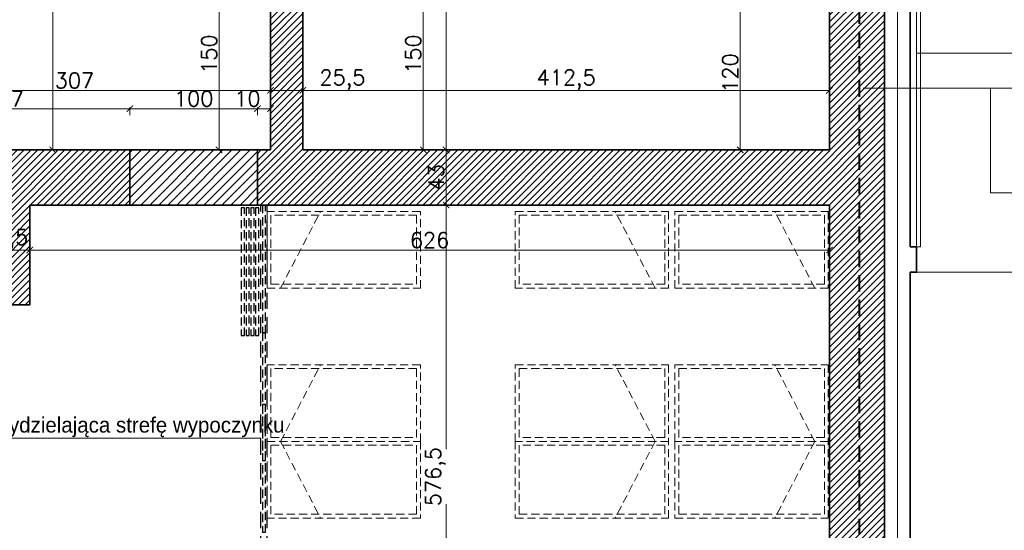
# Model space of a CAD drawing. Header units: millimetres. Extents: x -740 to 33545, y 5178 to 22494.
# Tile 174 of 256: x 11205 to 11976, y 10105 to 10504. Entities that reach past the tile are written whole.
import ezdxf
from ezdxf.lldxf.tags import DXFTag

# ---------------------------------------------------------------- set-up
doc = ezdxf.new("R2010")
doc.units = ezdxf.units.MM
doc.header["$MEASUREMENT"] = 0
doc.linetypes.add('DASHED', pattern=[19.05, 12.7, -6.35])
doc.linetypes.add('DASHED2', pattern=[9.525, 6.35, -3.175])
doc.layers.get('Defpoints').update_dxf_attribs({"color": 252})
doc.layers.add('_I_EKO_PODKLAD 3', color=252, linetype='Continuous')
doc.layers.add('tabelki opis', color=252, linetype='Continuous')
for name, color, linetype, lineweight in [('_IS_POZA_ZAKRESEM', 2, 'DASHED', 40), ('A_istniejące ściany', 252, 'Continuous', 35), ('A_izolacja', 252, 'Continuous', 9), ('A_opisy', 252, 'Continuous', 15), ('A_wyposażenie', 252, 'Continuous', 9), ('A_ściany projektowane', 252, 'Continuous', 35), ('l. przerywana', 252, 'ICAD_ISO03W100', 9), ('l.widokowa', 252, 'Continuous', 15), ('l.wypełnien', 252, 'Continuous', 5), ('linia opisowa', 252, 'Continuous', 9), ('wymiarowanie', 252, 'Continuous', 9)]:
    doc.layers.add(name, color=color, linetype=linetype, lineweight=lineweight)
doc.styles.add('ARIALL', font='GOTHIC.TTF', dxfattribs={"height": 40})
doc.styles.add('ROMANS', font='romans')
doc.styles.add('styl2', font='simplex.shx')
doc.linetypes.add('BATTING', pattern='A,0.00254,-2.54,[134,ltypeshp.shx,S=2.54,R=0,X=-2.54,Y=0],-5.08,[134,ltypeshp.shx,S=2.54,R=180,X=2.54,Y=0],-2.54', length=10.16254)
tags = doc.linetypes.add('ICAD_ISO03W100', pattern=[30, 12, -18]).pattern_tags.tags
tags[6:7] = [DXFTag(74, 4), DXFTag(75, 0), DXFTag(340, '0'), DXFTag(46, 1.0), DXFTag(50, 0.0), DXFTag(44, 0.0), DXFTag(45, 0.0)]
tags[4:5] = [DXFTag(74, 4), DXFTag(75, 0), DXFTag(340, '0'), DXFTag(46, 1.0), DXFTag(50, 0.0), DXFTag(44, 0.0), DXFTag(45, 0.0)]
doc.dimstyles.new('Skala 1-50', dxfattribs={"dimtxt": 12, "dimasz": 5, "dimexe": 1, "dimexo": 1, "dimgap": 1.5, "dimtad": 1, "dimdec": 1, "dimrnd": 0.5, "dimtxsty": 'styl2', "dimblk": 'ARCHTICK', "dimcen": 5, "dimadec": 0, "dimazin": 0, "dimtfac": 1, "dimtdec": 1, "dimtmove": 1, "dimatfit": 3, "dimldrblk": 'ARCHTICK', "dimfxl": 0, "dimlwd": -1, "dimlwe": -1, "dimarcsym": 0})

# ---------------------------------------------------------------- blocks, each defined once
blk = doc.blocks.new('_ArchTick')
at = {"color": 0, "linetype": 'ByBlock', "const_width": 0.15}
blk.add_lwpolyline([(-0.5, -0.5), (0.5, 0.5)], dxfattribs=at)
blk = doc.blocks.new('*D1176')
at = {"layer": 'Defpoints', "color": 0}
for p in [(11401.42, 10468.65), (11426.82, 10460.12), (11426.82, 10449.07)]:
    blk.add_point(p, dxfattribs=at)
at = {"layer": 'wymiarowanie', "color": 0}
for p, q in [((11401.42, 10454.07), (11401.42, 10448.07)), ((11401.42, 10449.07), (11426.82, 10449.07)), ((11426.82, 10454.07), (11426.82, 10448.07)), ((11426.82, 10449.07), (11474.87, 10449.07))]:
    blk.add_line(p, q, dxfattribs=at)
at = {"layer": 'wymiarowanie', "color": 0, "xscale": 5, "yscale": 5, "zscale": 5, "rotation": 180}
blk.add_blockref('_ArchTick', (11401.42, 10449.07), dxfattribs=at)
at = {"layer": 'wymiarowanie', "color": 0, "xscale": 5, "yscale": 5, "zscale": 5}
blk.add_blockref('_ArchTick', (11426.82, 10449.07), dxfattribs=at)
at = {"layer": 'wymiarowanie', "color": 0, "insert": (11457.8, 10457.42), "char_height": 12, "attachment_point": 5, "style": 'styl2'}
blk.add_mtext('25,5', dxfattribs=at)
blk = doc.blocks.new('*D1177')
at = {"layer": 'Defpoints', "color": 0}
for p in [(11426.82, 10460.12), (11839.15, 10462.64), (11839.15, 10449.07)]:
    blk.add_point(p, dxfattribs=at)
at = {"layer": 'wymiarowanie', "color": 0}
for p, q in [((11426.82, 10454.07), (11426.82, 10448.07)), ((11426.82, 10449.07), (11839.15, 10449.07)), ((11839.15, 10454.07), (11839.15, 10448.07))]:
    blk.add_line(p, q, dxfattribs=at)
at = {"layer": 'wymiarowanie', "color": 0, "xscale": 5, "yscale": 5, "zscale": 5, "rotation": 180}
blk.add_blockref('_ArchTick', (11426.82, 10449.07), dxfattribs=at)
at = {"layer": 'wymiarowanie', "color": 0, "xscale": 5, "yscale": 5, "zscale": 5}
blk.add_blockref('_ArchTick', (11839.15, 10449.07), dxfattribs=at)
at = {"layer": 'wymiarowanie', "color": 0, "insert": (11632.98, 10457.42), "char_height": 12, "attachment_point": 5, "style": 'styl2'}
blk.add_mtext('412,5', dxfattribs=at)
blk = doc.blocks.new('*D1186')
at = {"layer": 'Defpoints', "color": 0}
for p in [(11839.15, 10110.74), (10781.66, 10085.81), (11839.15, 10055.97)]:
    blk.add_point(p, dxfattribs=at)
at = {"layer": 'wymiarowanie', "color": 0}
for p, q in [((10781.66, 10060.97), (10781.66, 10054.97)), ((10781.66, 10055.97), (11839.15, 10055.97)), ((11839.15, 10060.97), (11839.15, 10054.97))]:
    blk.add_line(p, q, dxfattribs=at)
at = {"layer": 'wymiarowanie', "color": 0, "xscale": 5, "yscale": 5, "zscale": 5, "rotation": 180}
blk.add_blockref('_ArchTick', (10781.66, 10055.97), dxfattribs=at)
at = {"layer": 'wymiarowanie', "color": 0, "xscale": 5, "yscale": 5, "zscale": 5}
blk.add_blockref('_ArchTick', (11839.15, 10055.97), dxfattribs=at)
at = {"layer": 'wymiarowanie', "color": 0, "insert": (11310.4, 10064.32), "char_height": 12, "attachment_point": 5, "style": 'styl2'}
blk.add_mtext('1057,5', dxfattribs=at)
blk = doc.blocks.new('*D1210')
at = {"layer": 'Defpoints', "color": 0}
for p in [(11527.57, 10791.99), (11515.94, 10402.52), (11539.01, 10402.52)]:
    blk.add_point(p, dxfattribs=at)
at = {"layer": 'wymiarowanie', "color": 0}
for p, q in [((11534.01, 10791.99), (11540.01, 10791.99)), ((11539.01, 10791.99), (11539.01, 10402.52)), ((11534.01, 10402.52), (11540.01, 10402.52))]:
    blk.add_line(p, q, dxfattribs=at)
at = {"layer": 'wymiarowanie', "color": 0, "xscale": 5, "yscale": 5, "zscale": 5}
for p, rotation in [((11539.01, 10791.99), 90), ((11539.01, 10402.52), 270)]:
    blk.add_blockref('_ArchTick', p, dxfattribs=dict(at, rotation=rotation))
at = {"layer": 'wymiarowanie', "color": 0, "insert": (11530.66, 10597.26), "char_height": 12, "attachment_point": 5, "rotation": 90, "style": 'styl2'}
blk.add_mtext('389,5', dxfattribs=at)
blk = doc.blocks.new('*D1211')
at = {"layer": 'Defpoints', "color": 0}
for p in [(11515.94, 10402.52), (11515.83, 10359.34), (11539.01, 10359.34)]:
    blk.add_point(p, dxfattribs=at)
at = {"layer": 'wymiarowanie', "color": 0}
for p, q in [((11534.01, 10402.52), (11540.01, 10402.52)), ((11539.01, 10402.52), (11539.01, 10359.34)), ((11534.01, 10359.34), (11540.01, 10359.34))]:
    blk.add_line(p, q, dxfattribs=at)
at = {"layer": 'wymiarowanie', "color": 0, "xscale": 5, "yscale": 5, "zscale": 5}
for p, rotation in [((11539.01, 10402.52), 90), ((11539.01, 10359.34), 270)]:
    blk.add_blockref('_ArchTick', p, dxfattribs=dict(at, rotation=rotation))
at = {"layer": 'wymiarowanie', "color": 0, "insert": (11531.21, 10380.93), "char_height": 12, "attachment_point": 5, "rotation": 90, "style": 'styl2'}
blk.add_mtext('43', dxfattribs=at)
blk = doc.blocks.new('*D2127')
at = {"layer": 'Defpoints', "color": 0}
for p in [(11907.33, 10306.75), (11961.91, 9739.58), (12091.4, 9739.58)]:
    blk.add_point(p, dxfattribs=at)
at = {"layer": 'wymiarowanie', "color": 0}
for p, q in [((12086.4, 10306.75), (12092.4, 10306.75)), ((12091.4, 10306.75), (12091.4, 9739.58)), ((12086.4, 9739.58), (12092.4, 9739.58))]:
    blk.add_line(p, q, dxfattribs=at)
at = {"layer": 'wymiarowanie', "color": 0, "xscale": 5, "yscale": 5, "zscale": 5}
for p, rotation in [((12091.4, 10306.75), 90), ((12091.4, 9739.58), 270)]:
    blk.add_blockref('_ArchTick', p, dxfattribs=dict(at, rotation=rotation))
at = {"layer": 'wymiarowanie', "color": 0, "insert": (12083.6, 10023.17), "char_height": 12, "attachment_point": 5, "rotation": 90, "style": 'styl2'}
blk.add_mtext('567', dxfattribs=at)
blk = doc.blocks.new('*D2130')
at = {"layer": 'Defpoints', "color": 0}
for p in [(11902.33, 10524.75), (11902.33, 10326.75), (12091.4, 10326.75)]:
    blk.add_point(p, dxfattribs=at)
at = {"layer": 'wymiarowanie', "color": 0}
for p, q in [((12086.4, 10524.75), (12092.4, 10524.75)), ((12091.4, 10524.75), (12091.4, 10326.75)), ((12086.4, 10326.75), (12092.4, 10326.75))]:
    blk.add_line(p, q, dxfattribs=at)
at = {"layer": 'wymiarowanie', "color": 0, "xscale": 5, "yscale": 5, "zscale": 5}
for p, rotation in [((12091.4, 10524.75), 90), ((12091.4, 10326.75), 270)]:
    blk.add_blockref('_ArchTick', p, dxfattribs=dict(at, rotation=rotation))
at = {"layer": 'wymiarowanie', "color": 0, "insert": (12083.6, 10425.75), "char_height": 12, "attachment_point": 5, "rotation": 90, "style": 'styl2'}
blk.add_mtext('198', dxfattribs=at)
blk = doc.blocks.new('*D2131')
at = {"layer": 'Defpoints', "color": 0}
for p in [(11902.33, 10326.75), (11907.33, 10306.75), (12091.4, 10306.75)]:
    blk.add_point(p, dxfattribs=at)
at = {"layer": 'wymiarowanie', "color": 0}
for p, q in [((12086.4, 10326.75), (12092.4, 10326.75)), ((12091.4, 10326.75), (12091.4, 10306.75)), ((12086.4, 10306.75), (12092.4, 10306.75))]:
    blk.add_line(p, q, dxfattribs=at)
at = {"layer": 'wymiarowanie', "color": 0, "xscale": 5, "yscale": 5, "zscale": 5}
for p, rotation in [((12091.4, 10326.75), 90), ((12091.4, 10306.75), 270)]:
    blk.add_blockref('_ArchTick', p, dxfattribs=dict(at, rotation=rotation))
at = {"layer": 'wymiarowanie', "color": 0, "insert": (12083.6, 10292.48), "char_height": 12, "attachment_point": 5, "rotation": 90, "style": 'styl2'}
blk.add_mtext('20', dxfattribs=at)
blk = doc.blocks.new('*D2196')
at = {"layer": 'Defpoints', "color": 0}
for p in [(11219.65, 10791.99), (11218.78, 10402.52), (11231, 10402.52)]:
    blk.add_point(p, dxfattribs=at)
at = {"layer": 'wymiarowanie', "color": 0}
for p, q in [((11226, 10791.99), (11232, 10791.99)), ((11231, 10791.99), (11231, 10686.66)), ((11231, 10402.52), (11231, 10643.36)), ((11226, 10402.52), (11232, 10402.52))]:
    blk.add_line(p, q, dxfattribs=at)
at = {"layer": 'wymiarowanie', "color": 0, "xscale": 5, "yscale": 5, "zscale": 5}
for p, rotation in [((11231, 10791.99), 90), ((11231, 10402.52), 270)]:
    blk.add_blockref('_ArchTick', p, dxfattribs=dict(at, rotation=rotation))
at = {"layer": 'wymiarowanie', "color": 0, "insert": (11222.65, 10665.01), "char_height": 12, "attachment_point": 5, "rotation": 90, "style": 'styl2'}
blk.add_mtext('389,5', dxfattribs=at)
blk = doc.blocks.new('*D2205')
at = {"layer": 'Defpoints', "color": 0}
for p in [(11401.42, 10478.86), (11094.39, 10472.75), (11401.42, 10449.07)]:
    blk.add_point(p, dxfattribs=at)
at = {"layer": 'wymiarowanie', "color": 0}
for p, q in [((11094.39, 10454.07), (11094.39, 10448.07)), ((11094.39, 10449.07), (11401.42, 10449.07)), ((11401.42, 10454.07), (11401.42, 10448.07))]:
    blk.add_line(p, q, dxfattribs=at)
at = {"layer": 'wymiarowanie', "color": 0, "xscale": 5, "yscale": 5, "zscale": 5, "rotation": 180}
blk.add_blockref('_ArchTick', (11094.39, 10449.07), dxfattribs=at)
at = {"layer": 'wymiarowanie', "color": 0, "xscale": 5, "yscale": 5, "zscale": 5}
blk.add_blockref('_ArchTick', (11401.42, 10449.07), dxfattribs=at)
at = {"layer": 'wymiarowanie', "color": 0, "insert": (11247.9, 10456.87), "char_height": 12, "attachment_point": 5, "style": 'styl2'}
blk.add_mtext('307', dxfattribs=at)
blk = doc.blocks.new('*D2209')
at = {"layer": 'Defpoints', "color": 0}
for p in [(11562.62, 10359.34), (11539.01, 9782.76), (11576.75, 9782.76)]:
    blk.add_point(p, dxfattribs=at)
at = {"layer": 'wymiarowanie', "color": 0}
for p, q in [((11544.01, 10359.34), (11538.01, 10359.34)), ((11539.01, 10359.34), (11539.01, 10168.41)), ((11539.01, 9782.76), (11539.01, 10125.2)), ((11544.01, 9782.76), (11538.01, 9782.76))]:
    blk.add_line(p, q, dxfattribs=at)
at = {"layer": 'wymiarowanie', "color": 0, "xscale": 5, "yscale": 5, "zscale": 5}
for p, rotation in [((11539.01, 10359.34), 90), ((11539.01, 9782.76), 270)]:
    blk.add_blockref('_ArchTick', p, dxfattribs=dict(at, rotation=rotation))
at = {"layer": 'wymiarowanie', "color": 0, "insert": (11530.66, 10146.8), "char_height": 12, "attachment_point": 5, "rotation": 90, "style": 'styl2'}
blk.add_mtext('576,5', dxfattribs=at)
blk = doc.blocks.new('*D2620')
at = {"layer": 'Defpoints', "color": 0}
for p in [(11291.35, 10434.77), (11094.39, 10421.64), (11291.35, 10402.52)]:
    blk.add_point(p, dxfattribs=at)
at = {"layer": 'wymiarowanie', "color": 0}
for p, q in [((11094.39, 10429.77), (11094.39, 10435.77)), ((11094.39, 10434.77), (11291.35, 10434.77)), ((11291.35, 10429.77), (11291.35, 10435.77))]:
    blk.add_line(p, q, dxfattribs=at)
at = {"layer": 'wymiarowanie', "color": 0, "xscale": 5, "yscale": 5, "zscale": 5, "rotation": 180}
blk.add_blockref('_ArchTick', (11094.39, 10434.77), dxfattribs=at)
at = {"layer": 'wymiarowanie', "color": 0, "xscale": 5, "yscale": 5, "zscale": 5}
blk.add_blockref('_ArchTick', (11291.35, 10434.77), dxfattribs=at)
at = {"layer": 'wymiarowanie', "color": 0, "insert": (11192.87, 10442.57), "char_height": 12, "attachment_point": 5, "style": 'styl2'}
blk.add_mtext('197', dxfattribs=at)
blk = doc.blocks.new('*D2621')
at = {"layer": 'Defpoints', "color": 0}
for p in [(11391.26, 10434.77), (11291.35, 10402.52), (11391.26, 10402.52)]:
    blk.add_point(p, dxfattribs=at)
at = {"layer": 'wymiarowanie', "color": 0}
for p, q in [((11291.35, 10429.77), (11291.35, 10435.77)), ((11291.35, 10434.77), (11391.26, 10434.77)), ((11391.26, 10429.77), (11391.26, 10435.77))]:
    blk.add_line(p, q, dxfattribs=at)
at = {"layer": 'wymiarowanie', "color": 0, "xscale": 5, "yscale": 5, "zscale": 5, "rotation": 180}
blk.add_blockref('_ArchTick', (11291.35, 10434.77), dxfattribs=at)
at = {"layer": 'wymiarowanie', "color": 0, "xscale": 5, "yscale": 5, "zscale": 5}
blk.add_blockref('_ArchTick', (11391.26, 10434.77), dxfattribs=at)
at = {"layer": 'wymiarowanie', "color": 0, "insert": (11341.31, 10442.57), "char_height": 12, "attachment_point": 5, "style": 'styl2'}
blk.add_mtext('100', dxfattribs=at)
blk = doc.blocks.new('*D2622')
at = {"layer": 'Defpoints', "color": 0}
for p in [(11401.42, 10434.77), (11391.26, 10402.52), (11401.42, 10402.52)]:
    blk.add_point(p, dxfattribs=at)
at = {"layer": 'wymiarowanie', "color": 0}
for p, q in [((11391.26, 10429.77), (11391.26, 10435.77)), ((11391.26, 10434.77), (11401.42, 10434.77)), ((11401.42, 10429.77), (11401.42, 10435.77))]:
    blk.add_line(p, q, dxfattribs=at)
at = {"layer": 'wymiarowanie', "color": 0, "xscale": 5, "yscale": 5, "zscale": 5, "rotation": 180}
blk.add_blockref('_ArchTick', (11391.26, 10434.77), dxfattribs=at)
at = {"layer": 'wymiarowanie', "color": 0, "xscale": 5, "yscale": 5, "zscale": 5}
blk.add_blockref('_ArchTick', (11401.42, 10434.77), dxfattribs=at)
at = {"layer": 'wymiarowanie', "color": 0, "insert": (11383.35, 10442.57), "char_height": 12, "attachment_point": 5, "style": 'styl2'}
blk.add_mtext('10', dxfattribs=at)
blk = doc.blocks.new('*D2641')
at = {"layer": 'Defpoints', "color": 0}
for p in [(11174.51, 10359.34), (11212.91, 10359.34), (11212.91, 10324.14)]:
    blk.add_point(p, dxfattribs=at)
at = {"layer": 'wymiarowanie', "color": 0}
for p, q in [((11174.51, 10329.14), (11174.51, 10323.14)), ((11174.51, 10324.14), (11212.91, 10324.14)), ((11212.91, 10329.14), (11212.91, 10323.14))]:
    blk.add_line(p, q, dxfattribs=at)
at = {"layer": 'wymiarowanie', "color": 0, "xscale": 5, "yscale": 5, "zscale": 5, "rotation": 180}
blk.add_blockref('_ArchTick', (11174.51, 10324.14), dxfattribs=at)
at = {"layer": 'wymiarowanie', "color": 0, "xscale": 5, "yscale": 5, "zscale": 5}
blk.add_blockref('_ArchTick', (11212.91, 10324.14), dxfattribs=at)
at = {"layer": 'wymiarowanie', "color": 0, "insert": (11193.71, 10332.49), "char_height": 12, "attachment_point": 5, "style": 'styl2'}
blk.add_mtext('38,5', dxfattribs=at)
blk = doc.blocks.new('*D2642')
at = {"layer": 'Defpoints', "color": 0}
for p in [(11212.91, 10359.34), (11839.15, 10359.34), (11839.15, 10324.14)]:
    blk.add_point(p, dxfattribs=at)
at = {"layer": 'wymiarowanie', "color": 0}
for p, q in [((11212.91, 10329.14), (11212.91, 10323.14)), ((11212.91, 10324.14), (11839.15, 10324.14)), ((11839.15, 10329.14), (11839.15, 10323.14))]:
    blk.add_line(p, q, dxfattribs=at)
at = {"layer": 'wymiarowanie', "color": 0, "xscale": 5, "yscale": 5, "zscale": 5, "rotation": 180}
blk.add_blockref('_ArchTick', (11212.91, 10324.14), dxfattribs=at)
at = {"layer": 'wymiarowanie', "color": 0, "xscale": 5, "yscale": 5, "zscale": 5}
blk.add_blockref('_ArchTick', (11839.15, 10324.14), dxfattribs=at)
at = {"layer": 'wymiarowanie', "color": 0, "insert": (11526.03, 10331.94), "char_height": 12, "attachment_point": 5, "style": 'styl2'}
blk.add_mtext('626', dxfattribs=at)
blk = doc.blocks.new('*D2798')
at = {"layer": 'Defpoints', "color": 0}
for p in [(11839.15, 10522.75), (11769.27, 10402.52), (11839.15, 10402.52)]:
    blk.add_point(p, dxfattribs=at)
at = {"layer": 'wymiarowanie', "color": 0}
for p, q in [((11774.27, 10522.75), (11768.27, 10522.75)), ((11769.27, 10522.75), (11769.27, 10402.52)), ((11774.27, 10402.52), (11768.27, 10402.52))]:
    blk.add_line(p, q, dxfattribs=at)
at = {"layer": 'wymiarowanie', "color": 0, "xscale": 5, "yscale": 5, "zscale": 5}
for p, rotation in [((11769.27, 10522.75), 90), ((11769.27, 10402.52), 270)]:
    blk.add_blockref('_ArchTick', p, dxfattribs=dict(at, rotation=rotation))
at = {"layer": 'wymiarowanie', "color": 0, "insert": (11761.47, 10462.64), "char_height": 12, "attachment_point": 5, "rotation": 90, "style": 'styl2'}
blk.add_mtext('120', dxfattribs=at)
blk = doc.blocks.new('*D2802')
at = {"layer": 'Defpoints', "color": 0}
for p in [(11401.42, 10552.38), (11361.18, 10402.52), (11401.42, 10402.52)]:
    blk.add_point(p, dxfattribs=at)
at = {"layer": 'wymiarowanie', "color": 0}
for p, q in [((11366.18, 10552.38), (11360.18, 10552.38)), ((11361.18, 10552.38), (11361.18, 10402.52)), ((11366.18, 10402.52), (11360.18, 10402.52))]:
    blk.add_line(p, q, dxfattribs=at)
at = {"layer": 'wymiarowanie', "color": 0, "xscale": 5, "yscale": 5, "zscale": 5}
for p, rotation in [((11361.18, 10552.38), 90), ((11361.18, 10402.52), 270)]:
    blk.add_blockref('_ArchTick', p, dxfattribs=dict(at, rotation=rotation))
at = {"layer": 'wymiarowanie', "color": 0, "insert": (11353.38, 10477.45), "char_height": 12, "attachment_point": 5, "rotation": 90, "style": 'styl2'}
blk.add_mtext('150', dxfattribs=at)
blk = doc.blocks.new('*D2805')
at = {"layer": 'Defpoints', "color": 0}
for p in [(11480.81, 10552.38), (11480.81, 10402.52), (11521.06, 10402.52)]:
    blk.add_point(p, dxfattribs=at)
at = {"layer": 'wymiarowanie', "color": 0}
for p, q in [((11516.06, 10552.38), (11522.06, 10552.38)), ((11521.06, 10552.38), (11521.06, 10402.52)), ((11516.06, 10402.52), (11522.06, 10402.52))]:
    blk.add_line(p, q, dxfattribs=at)
at = {"layer": 'wymiarowanie', "color": 0, "xscale": 5, "yscale": 5, "zscale": 5}
for p, rotation in [((11521.06, 10552.38), 90), ((11521.06, 10402.52), 270)]:
    blk.add_blockref('_ArchTick', p, dxfattribs=dict(at, rotation=rotation))
at = {"layer": 'wymiarowanie', "color": 0, "insert": (11513.26, 10477.45), "char_height": 12, "attachment_point": 5, "rotation": 90, "style": 'styl2'}
blk.add_mtext('150', dxfattribs=at)

msp = doc.modelspace()

# ---------------------------------------------------------------- hatches: boundary and pattern name
at = {"layer": 'l.wypełnien'}
h = msp.add_hatch(dxfattribs=at)
h.set_pattern_fill('ANSI31', color=256, scale=30, style=0)
h.paths.add_polyline_path([(11391.26, 10402.52), (11391.26, 10359.34), (11839.15, 10359.34), (11839.15, 9782.76), (11774.02, 9782.76), (11774.02, 9765.83), (11774.02, 9754.82), (11774.02, 9739.58), (11839.15, 9739.58), (11882.33, 9739.58), (11882.33, 10522.75), (11866.24, 10522.75), (11854.39, 10522.75), (11839.15, 10522.75), (11839.15, 10402.52), (11426.82, 10402.52), (11426.82, 10552.38), (11401.42, 10552.38), (11401.42, 10402.52)])
h.paths.add_polyline_path([(11391.26, 10834.32), (11391.26, 10791.99), (11401.42, 10791.99), (11401.42, 10654.38), (11426.82, 10654.38), (11426.82, 10791.99), (11839.15, 10791.99), (11839.15, 10677.69), (11854.39, 10677.69), (11866.24, 10677.69), (11882.33, 10677.69), (11882.33, 11331.32), (11882.33, 11374.5), (11799.42, 11374.5), (11799.42, 11331.32), (11839.15, 11331.32), (11839.15, 10994.32), (11839.15, 10834.32), (11699.45, 10834.32), (11685.18, 10834.32), (11640.68, 10834.32), (11401.42, 10834.32)])
h.paths.add_polyline_path([(11477.62, 10806.38), (11477.62, 10819.93), (11497.94, 10819.93), (11497.94, 10806.38)], flags=16)
h.paths.add_polyline_path([(11438.67, 10819.93), (11438.67, 10806.38), (11457.3, 10806.38), (11457.3, 10819.93)], flags=16)
h.paths.add_polyline_path([(11429.29, 9739.58), (11429.29, 9782.76), (11384.13, 9782.76), (11384.13, 9739.58)])
h.paths.add_polyline_path([(11624.02, 9739.58), (11624.02, 9782.76), (11579.29, 9782.76), (11579.29, 9739.58)])
h = msp.add_hatch(dxfattribs=at)
h.set_pattern_fill('ANSI31', color=256, scale=30, style=0)
h.paths.add_polyline_path([(10913.66, 10402.52), (10997.39, 10402.52), (11117.42, 10402.52), (11176.61, 10402.52), (11176.61, 10401.46), (11164.43, 10401.46), (11164.43, 10399.14), (11180.1, 10399.14), (11180.1, 10402.52), (11291.35, 10402.52), (11291.35, 10359.34), (11212.91, 10359.34), (11212.91, 10281.34), (11174.51, 10281.34), (11174.51, 10359.34), (11117.42, 10359.34), (10913.66, 10359.34)])
h.paths.add_polyline_path([(11186.51, 10326.34), (11186.51, 10347.34), (11200.91, 10347.34), (11200.91, 10326.34)], flags=16)
h.paths.add_polyline_path([(11186.51, 10326.34), (11186.51, 10347.34), (11200.91, 10347.34), (11200.91, 10326.34)], flags=0)
h.paths.add_polyline_path([(11186.51, 10293.34), (11186.51, 10314.34), (11200.91, 10314.34), (11200.91, 10293.34)], flags=16)
h.paths.add_polyline_path([(11186.51, 10293.34), (11186.51, 10314.34), (11200.91, 10314.34), (11200.91, 10293.34)], flags=0)
h.paths.add_polyline_path([(11234.13, 9739.58), (11234.13, 9782.76), (11199.91, 9782.76), (11199.91, 9812.76), (11174.51, 9812.76), (11174.51, 9782.76), (11128.02, 9782.76), (11128.02, 9739.58)])
h.paths.add_polyline_path([(10477.77, 9782.76), (10504.8, 9782.76), (10504.8, 9762.76), (10529.35, 9762.99), (10529.35, 9782.76), (10587.7, 9782.76), (10587.7, 9739.58), (10477.77, 9739.58)])
h.paths.add_polyline_path([(10783.28, 9739.58), (10783.28, 9782.76), (10737.7, 9782.76), (10737.7, 9739.58)])
h.paths.add_polyline_path([(10978.02, 9739.58), (10978.02, 9782.76), (10933.28, 9782.76), (10933.28, 9739.58)])
h.paths.add_polyline_path([(10769.66, 10359.34), (10771.66, 10359.34), (10771.66, 10402.52), (10736.26, 10402.52), (10736.26, 10359.34)])
h.paths.add_polyline_path([(10457.77, 9739.58), (10457.77, 9782.76), (10477.77, 9782.76), (10477.77, 9739.58), (10470.93, 9739.58)])
h.paths.add_polyline_path([(10771.66, 10359.34), (10771.66, 10402.52), (10791.66, 10402.52), (10791.66, 10359.34)])
h.paths.add_polyline_path([(10913.66, 10359.34), (10913.66, 10402.52), (10893.66, 10402.52), (10893.66, 10359.34)])
h.paths.add_polyline_path([(10504.8, 9762.76), (10504.8, 9782.76), (10529.35, 9782.76), (10529.35, 9762.99)])
h = msp.add_hatch(dxfattribs=at)
h.set_pattern_fill('ANSI31', color=256, scale=40, style=0)
h.paths.add_polyline_path([(11291.35, 10402.52), (11291.35, 10359.34), (11391.26, 10359.34), (11391.26, 10402.52)])

# ---------------------------------------------------------------- linework, layer by layer
at = {"layer": '_I_EKO_PODKLAD 3', "linetype": 'DASHED2', "ltscale": 2}
for p, q in [((11393.83, 9782.76), (11393.83, 10359.34)), ((11393.83, 9782.76), (11393.83, 10359.34)), ((11398.83, 9782.76), (11398.83, 10359.34)), ((11398.83, 9782.76), (11398.83, 10359.34))]:
    msp.add_line(p, q, dxfattribs=at)
at = {"layer": '_I_EKO_PODKLAD 3', "linetype": 'DASHED2'}
for points in [[(11378.57, 10357.14), (11378.57, 10257.14), (11381.07, 10257.14), (11381.07, 10357.14), (11378.57, 10357.14)], [(11382.32, 10357.14), (11382.32, 10257.14), (11384.82, 10257.14), (11384.82, 10357.14), (11382.32, 10357.14)], [(11386.07, 10357.14), (11386.07, 10257.14), (11388.57, 10257.14), (11388.57, 10357.14), (11386.07, 10357.14)], [(11389.82, 10357.14), (11389.82, 10257.14), (11392.32, 10257.14), (11392.32, 10357.14), (11389.82, 10357.14)], [(11395.08, 10359.34), (11395.08, 10259.34), (11397.58, 10259.34), (11397.58, 10359.34), (11395.08, 10359.34)], [(11395.08, 10359.34), (11395.08, 10259.34), (11397.58, 10259.34), (11397.58, 10359.34), (11395.08, 10359.34)], [(11395.08, 10259.34), (11395.08, 10159.34), (11397.58, 10159.34), (11397.58, 10259.34), (11395.08, 10259.34)], [(11395.08, 10259.34), (11395.08, 10159.34), (11397.58, 10159.34), (11397.58, 10259.34), (11395.08, 10259.34)], [(11395.08, 10203.34), (11395.08, 10103.34), (11397.58, 10103.34), (11397.58, 10203.34), (11395.08, 10203.34)]]:
    msp.add_lwpolyline(points, dxfattribs=at)
at = {"layer": '_I_EKO_PODKLAD 3', "color": 252, "linetype": 'DASHED2'}
for points in [[(11395.08, 10359.34), (11395.08, 10259.34), (11397.58, 10259.34), (11397.58, 10359.34), (11395.08, 10359.34)], [(11395.08, 10359.34), (11395.08, 10259.34), (11397.58, 10259.34), (11397.58, 10359.34), (11395.08, 10359.34)], [(11395.08, 10259.34), (11395.08, 10159.34), (11397.58, 10159.34), (11397.58, 10259.34), (11395.08, 10259.34)], [(11395.08, 10259.34), (11395.08, 10159.34), (11397.58, 10159.34), (11397.58, 10259.34), (11395.08, 10259.34)], [(11395.08, 10203.34), (11395.08, 10103.34), (11397.58, 10103.34), (11397.58, 10203.34), (11395.08, 10203.34)]]:
    msp.add_lwpolyline(points, dxfattribs=at)
at = {"layer": '_IS_POZA_ZAKRESEM'}
msp.add_line((11862.48, 11352.17), (11862.48, 9756.84), dxfattribs=at)
at = {"layer": 'A_istniejące ściany', "ltscale": 1000}
msp.add_line((11233.26, 10402.52), (11291.35, 10402.52), dxfattribs=at)
msp.add_line((11233.26, 10402.52), (11291.35, 10402.52), dxfattribs=at)
at = {"layer": 'A_istniejące ściany'}
msp.add_line((11291.35, 10402.52), (11291.35, 10359.34), dxfattribs=at)
at = {"layer": 'A_istniejące ściany', "ltscale": 15}
for p, q in [((11212.91, 10359.34), (11212.91, 10281.34)), ((11212.91, 10281.34), (11174.51, 10281.34))]:
    msp.add_line(p, q, dxfattribs=at)
at = {"layer": 'A_istniejące ściany'}
for points in [[(11401.42, 10552.38), (11401.42, 10402.52)], [(11426.82, 10402.52), (11426.82, 10552.38)], [(11839.15, 10522.75), (11839.15, 10402.52)], [(11882.33, 9739.58), (11882.33, 10522.75)], [(11291.35, 10402.52), (11117.42, 10402.52)], [(11401.42, 10402.52), (11391.26, 10402.52)], [(11391.26, 10402.52), (11391.26, 10359.34)], [(11839.15, 10402.52), (11426.82, 10402.52)], [(11212.91, 10359.34), (11291.35, 10359.34)], [(11391.26, 10359.34), (11839.15, 10359.34)], [(11839.15, 10359.34), (11839.15, 9782.76)], [(11839.15, 9782.76), (11839.15, 10359.34)]]:
    msp.add_lwpolyline(points, dxfattribs=at)
msp.add_lwpolyline([(11291.35, 10402.52), (11291.35, 10402.52), (11291.35, 10402.52), (11291.35, 10402.52)], close=True, dxfattribs=at)
at = {"layer": 'A_izolacja', "lineweight": 35}
for points in [[(11902.33, 10326.75), (11902.33, 10524.75)], [(11902.33, 10306.75), (11904.33, 10306.75), (11907.33, 10306.75), (11907.33, 10326.75), (11902.33, 10326.75)], [(11792.02, 9719.58), (11902.33, 9719.58), (11902.33, 10306.75)]]:
    msp.add_lwpolyline(points, dxfattribs=at)
at = {"layer": 'A_izolacja', "linetype": 'BATTING', "ltscale": 0.1}
msp.add_lwpolyline([(11772.02, 9729.58), (11892.33, 9729.58), (11892.33, 10522.75)], dxfattribs=at)
at = {"layer": 'A_wyposażenie', "linetype": 'DASHED2'}
for p, q in [((11409.36, 10294.34), (11440.59, 10354.34)), ((11409.36, 10294.34), (11440.59, 10354.34)), ((11702.62, 10294.34), (11671.39, 10354.34)), ((11702.62, 10294.34), (11671.39, 10354.34)), ((11827.62, 10294.34), (11796.39, 10354.34)), ((11827.62, 10294.34), (11796.39, 10354.34)), ((11409.36, 10174.34), (11440.59, 10234.34)), ((11409.36, 10174.34), (11440.59, 10234.34)), ((11702.62, 10174.34), (11671.39, 10234.34)), ((11702.62, 10174.34), (11671.39, 10234.34)), ((11827.62, 10174.34), (11796.39, 10234.34)), ((11827.62, 10174.34), (11796.39, 10234.34)), ((11409.36, 10174.34), (11440.59, 10114.34)), ((11409.36, 10174.34), (11440.59, 10114.34)), ((11702.62, 10174.34), (11671.39, 10114.34)), ((11702.62, 10174.34), (11671.39, 10114.34)), ((11827.62, 10174.34), (11796.39, 10114.34)), ((11827.62, 10174.34), (11796.39, 10114.34))]:
    msp.add_line(p, q, dxfattribs=at)
for points in [[(11398.83, 10354.34), (11398.83, 10294.34), (11518.83, 10294.34), (11518.83, 10354.34)], [(11398.83, 10354.34), (11398.83, 10294.34), (11518.83, 10294.34), (11518.83, 10354.34)], [(11401.83, 10351.34), (11401.83, 10297.34), (11515.83, 10297.34), (11515.83, 10351.34)], [(11401.83, 10351.34), (11401.83, 10297.34), (11515.83, 10297.34), (11515.83, 10351.34)], [(11713.15, 10354.34), (11713.15, 10294.34), (11593.15, 10294.34), (11593.15, 10354.34)], [(11713.15, 10354.34), (11713.15, 10294.34), (11593.15, 10294.34), (11593.15, 10354.34)], [(11710.15, 10351.34), (11710.15, 10297.34), (11596.15, 10297.34), (11596.15, 10351.34)], [(11710.15, 10351.34), (11710.15, 10297.34), (11596.15, 10297.34), (11596.15, 10351.34)], [(11838.15, 10354.34), (11838.15, 10294.34), (11718.15, 10294.34), (11718.15, 10354.34)], [(11838.15, 10354.34), (11838.15, 10294.34), (11718.15, 10294.34), (11718.15, 10354.34)], [(11835.15, 10351.34), (11835.15, 10297.34), (11721.15, 10297.34), (11721.15, 10351.34)], [(11835.15, 10351.34), (11835.15, 10297.34), (11721.15, 10297.34), (11721.15, 10351.34)], [(11398.83, 10234.34), (11398.83, 10174.34), (11518.83, 10174.34), (11518.83, 10234.34)], [(11398.83, 10234.34), (11398.83, 10174.34), (11518.83, 10174.34), (11518.83, 10234.34)], [(11713.15, 10234.34), (11713.15, 10174.34), (11593.15, 10174.34), (11593.15, 10234.34)], [(11713.15, 10234.34), (11713.15, 10174.34), (11593.15, 10174.34), (11593.15, 10234.34)], [(11838.15, 10234.34), (11838.15, 10174.34), (11718.15, 10174.34), (11718.15, 10234.34)], [(11838.15, 10234.34), (11838.15, 10174.34), (11718.15, 10174.34), (11718.15, 10234.34)], [(11401.83, 10231.34), (11401.83, 10177.34), (11515.83, 10177.34), (11515.83, 10231.34)], [(11401.83, 10231.34), (11401.83, 10177.34), (11515.83, 10177.34), (11515.83, 10231.34)], [(11710.15, 10231.34), (11710.15, 10177.34), (11596.15, 10177.34), (11596.15, 10231.34)], [(11710.15, 10231.34), (11710.15, 10177.34), (11596.15, 10177.34), (11596.15, 10231.34)], [(11835.15, 10231.34), (11835.15, 10177.34), (11721.15, 10177.34), (11721.15, 10231.34)], [(11835.15, 10231.34), (11835.15, 10177.34), (11721.15, 10177.34), (11721.15, 10231.34)], [(11398.83, 10114.34), (11398.83, 10174.34), (11518.83, 10174.34), (11518.83, 10114.34)], [(11398.83, 10114.34), (11398.83, 10174.34), (11518.83, 10174.34), (11518.83, 10114.34)], [(11401.83, 10117.34), (11401.83, 10171.34), (11515.83, 10171.34), (11515.83, 10117.34)], [(11401.83, 10117.34), (11401.83, 10171.34), (11515.83, 10171.34), (11515.83, 10117.34)], [(11713.15, 10114.34), (11713.15, 10174.34), (11593.15, 10174.34), (11593.15, 10114.34)], [(11713.15, 10114.34), (11713.15, 10174.34), (11593.15, 10174.34), (11593.15, 10114.34)], [(11710.15, 10117.34), (11710.15, 10171.34), (11596.15, 10171.34), (11596.15, 10117.34)], [(11710.15, 10117.34), (11710.15, 10171.34), (11596.15, 10171.34), (11596.15, 10117.34)], [(11838.15, 10114.34), (11838.15, 10174.34), (11718.15, 10174.34), (11718.15, 10114.34)], [(11838.15, 10114.34), (11838.15, 10174.34), (11718.15, 10174.34), (11718.15, 10114.34)], [(11835.15, 10117.34), (11835.15, 10171.34), (11721.15, 10171.34), (11721.15, 10117.34)], [(11835.15, 10117.34), (11835.15, 10171.34), (11721.15, 10171.34), (11721.15, 10117.34)]]:
    msp.add_lwpolyline(points, close=True, dxfattribs=at)
at = {"layer": 'A_ściany projektowane'}
msp.add_lwpolyline([(11291.35, 10402.52), (11391.26, 10402.52), (11391.26, 10359.34), (11291.35, 10359.34)], close=True, dxfattribs=at)
at = {"layer": 'l. przerywana', "ltscale": 0.3}
msp.add_line((11907.33, 10675.69), (11907.33, 10326.75), dxfattribs=at)
at = {"layer": 'l.widokowa'}
msp.add_lwpolyline([(11907.33, 10675.69), (11910.33, 10675.69), (11910.33, 10326.75), (11907.33, 10326.75)], dxfattribs=at)
at = {"layer": 'linia opisowa'}
for points in [[(12018.8, 10450.78), (11865.61, 10450.78)], [(11965.22, 10368.85), (12047.16, 10368.85), (12047.16, 10450.78), (11965.22, 10450.78), (11965.22, 10368.85)]]:
    msp.add_lwpolyline(points, dxfattribs=at)
at = {"layer": 'wymiarowanie'}
for p, q in [((12489.74, 10478.26), (11907.33, 10478.26)), ((11076.23, 10176.95), (11393.83, 10176.95))]:
    msp.add_line(p, q, dxfattribs=at)
at = {"layer": 'wymiarowanie', "linetype": 'ICAD_ISO03W100', "ltscale": 0.2}
msp.add_line((11904.83, 10306.75), (12086.4, 10306.75), dxfattribs=at)

# ---------------------------------------------------------------- texts
at = {"layer": 'A_opisy', "ltscale": 0.3, "char_height": 10.8, "width": 109.7533, "attachment_point": 1, "rotation": 90, "style": 'ARIALL'}
for insert in [(11489.2, 9639.31), (11294.04, 9636.58), (11683.93, 9636.58)]:
    msp.add_mtext('\\pi43.41246;{\\fArial|b0|i1|c238|p34;153}\\P\\pi43.29366;{\\fArial|b0|i1|c238|p34;175}', dxfattribs=dict(at, insert=insert))
at = {"layer": 'tabelki opis', "insert": (10802.49, 10471.67), "char_height": 10.24, "width": 164.736, "attachment_point": 1}
msp.add_mtext('\\pi47.56736;{\\fCentury Gothic|b0|i1|c238|p34;KORYTARZ}', dxfattribs=at)
at = {"layer": 'wymiarowanie', "linetype": 'Continuous', "insert": (11412.45, 10193.3), "char_height": 12, "width": 327.6277, "attachment_point": 3, "style": 'ROMANS'}
msp.add_mtext('{\\fCentury Gothic|b0|i0|c238|p0;Mobilna ścianka wydzielająca strefę }{\\fCentury Gothic|b0|i0|c238|p0;wypoczynku}\\P{\\fCentury Gothic|b0|i0|c238|p0; }', dxfattribs=at)

# ---------------------------------------------------------------- dimensions: what is measured, and where the dimension line sits
at = {"layer": 'wymiarowanie'}
for base, p1, p2, picture, middle in [((11231, 10402.52), (11219.65, 10791.99), (11218.78, 10402.52), '*D2196', (11231, 10665.01)), ((11539.01, 9782.76), (11562.62, 10359.34), (11576.75, 9782.76), '*D2209', (11539.01, 10146.8)), ((12091.4, 10306.75), (11902.33, 10326.75), (11907.33, 10306.75), '*D2131', (12091.4, 10292.48))]:
    dim = msp.add_linear_dim(base=base, p1=p1, p2=p2, angle=90, dimstyle='Skala 1-50', dxfattribs=at)
    dim.commit()
    dim.dimension.update_dxf_attribs({"geometry": picture, "text_midpoint": middle, "dimtype": 160})
for base, p1, p2, picture, middle in [((11539.01, 10402.52), (11527.57, 10791.99), (11515.94, 10402.52), '*D1210', (11530.66, 10597.26)), ((11361.18, 10402.52), (11401.42, 10552.38), (11401.42, 10402.52), '*D2802', (11353.38, 10477.45)), ((11521.06, 10402.52), (11480.81, 10552.38), (11480.81, 10402.52), '*D2805', (11513.26, 10477.45)), ((11769.27, 10402.52), (11839.15, 10522.75), (11839.15, 10402.52), '*D2798', (11761.47, 10462.64)), ((12091.4, 10326.75), (11902.33, 10524.75), (11902.33, 10326.75), '*D2130', (12083.6, 10425.75)), ((11539.01, 10359.34), (11515.94, 10402.52), (11515.83, 10359.34), '*D1211', (11531.21, 10380.93)), ((12091.4, 9739.58), (11907.33, 10306.75), (11961.91, 9739.58), '*D2127', (12083.6, 10023.17))]:
    dim = msp.add_linear_dim(base=base, p1=p1, p2=p2, angle=90, dimstyle='Skala 1-50', dxfattribs=at)
    dim.commit()
    dim.dimension.update_dxf_attribs({"geometry": picture, "text_midpoint": middle})
for base, p1, p2, picture, middle in [((11401.42, 10449.07), (11094.39, 10472.75), (11401.42, 10478.86), '*D2205', (11247.9, 10456.87)), ((11839.15, 10449.07), (11426.82, 10460.12), (11839.15, 10462.64), '*D1177', (11632.98, 10457.42)), ((11291.35, 10434.77), (11094.39, 10421.64), (11291.35, 10402.52), '*D2620', (11192.87, 10442.57)), ((11391.26, 10434.77), (11291.35, 10402.52), (11391.26, 10402.52), '*D2621', (11341.31, 10442.57)), ((11212.91, 10324.14), (11174.51, 10359.34), (11212.91, 10359.34), '*D2641', (11193.71, 10332.49)), ((11839.15, 10324.14), (11212.91, 10359.34), (11839.15, 10359.34), '*D2642', (11526.03, 10331.94)), ((11839.15, 10055.97), (10781.66, 10085.81), (11839.15, 10110.74), '*D1186', (11310.4, 10064.32))]:
    dim = msp.add_linear_dim(base=base, p1=p1, p2=p2, dimstyle='Skala 1-50', dxfattribs=at)
    dim.commit()
    dim.dimension.update_dxf_attribs({"geometry": picture, "text_midpoint": middle})
for base, p1, p2, picture, middle in [((11426.82, 10449.07), (11401.42, 10468.65), (11426.82, 10460.12), '*D1176', (11457.8, 10449.07)), ((11401.42, 10434.77), (11391.26, 10402.52), (11401.42, 10402.52), '*D2622', (11383.35, 10434.77))]:
    dim = msp.add_linear_dim(base=base, p1=p1, p2=p2, dimstyle='Skala 1-50', dxfattribs=at)
    dim.commit()
    dim.dimension.update_dxf_attribs({"geometry": picture, "text_midpoint": middle, "dimtype": 160})

doc.saveas('drawing.dxf')
